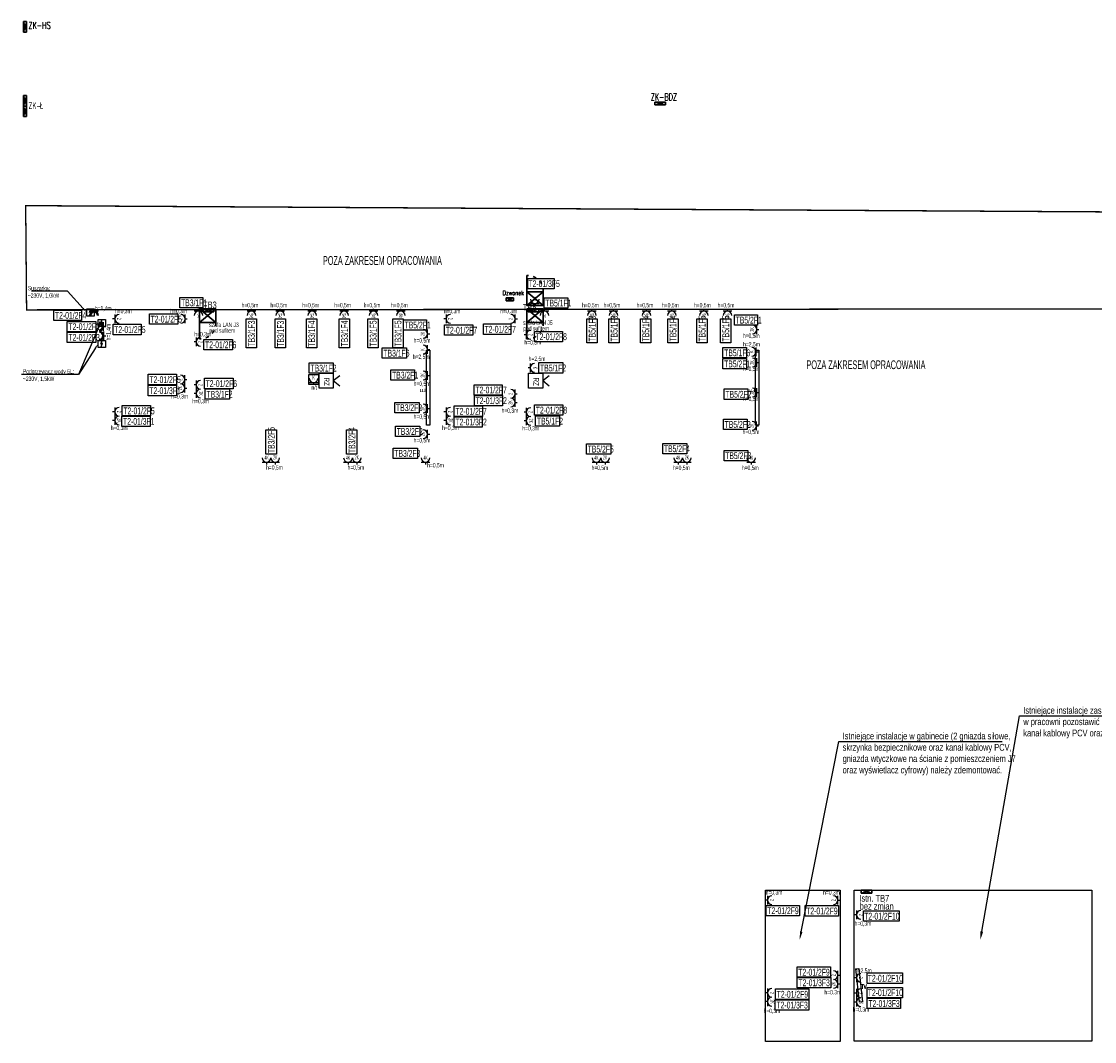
# Model space of a CAD drawing. Header units: millimetres. Extents: x -87753 to 24518, y -168099 to -8913.
# Tile 2 of 4: x -48480 to -44532, y -86456 to -82701. Entities that reach past the tile are written whole.
import ezdxf
from ezdxf import colors
from ezdxf.entities.mleader import LeaderData, LeaderLine
from ezdxf.math import Vec2, Vec3

# ---------------------------------------------------------------- set-up
doc = ezdxf.new("R2010")
doc.units = ezdxf.units.MM
doc.linetypes.add('ACAD_ISO03W100', pattern=[30, 12, -18])
doc.linetypes.add('KRESKOWA', pattern=[0.75, 0.5, -0.25])
doc.layers.get('Defpoints').update_dxf_attribs({"color": 6})
for name, color, linetype, lineweight in [('#Tekst', 7, 'Continuous', 15), ('$EL_Tekst', 7, 'Continuous', 20), ('$IT_projektowane szafy LAN salowe', 104, 'Continuous', 30)]:
    doc.layers.add(name, color=color, linetype=linetype, lineweight=lineweight)
for name, color, linetype in [('$EL_Gniazda', 142, 'Continuous'), ('$EL_Nr obwodu', 170, 'Continuous'), ('$EL_Zakres-wyłączenie', 10, 'KRESKOWA'), ('E_Tablice', 6, 'Continuous')]:
    doc.layers.add(name, color=color, linetype=linetype)
doc.styles.add('ROMANS', font='romans.shx', dxfattribs={"width": 0.8})
doc.styles.get("Standard").update_dxf_attribs({"font": 'ARIALN.TTF', "width": 0.8})
doc.styles.add('XR_1001_cowent_H_przyziemie_K$0$Standard', font='simplex.shx', dxfattribs={"width": 0.8})
doc.dimstyles.new('XR_1001_cowent_H_przyziemie_K$0$SANIT', dxfattribs={"dimscale": 100, "dimtxt": 2.3, "dimasz": 2, "dimexe": 0, "dimexo": 0, "dimgap": 0.5, "dimtad": 0, "dimzin": 1, "dimdsep": 46, "dimtxsty": 'XR_1001_cowent_H_przyziemie_K$0$Standard', "dimcen": 0, "dimdle": 1.25, "dimclrd": 256, "dimclre": 256, "dimclrt": 256, "dimadec": 0, "dimazin": 0, "dimtfac": 1.125, "dimtmove": 0, "dimatfit": 3, "dimfxl": 1.25, "dimtvp": 1, "dimlwd": -1, "dimarcsym": 0})

# ---------------------------------------------------------------- blocks, each defined once
blk = doc.blocks.new('3TL+NP')
at = {"ltscale": 2}
for points in [[(0, 0), (39, 0), (39, 35), (0, 35)], [(0, 35), (39, 35), (39, 0), (0, 0)]]:
    blk.add_lwpolyline(points, close=True, dxfattribs=at)
for points in [[(0, 35), (39, 0), (39, 0)], [(0, 0), (39, 35), (39, 35)]]:
    blk.add_lwpolyline(points, dxfattribs=at)
blk = doc.blocks.new('2xgn_1f_kodowane')
at = {"linetype": 'Continuous'}
for p, q in [((-0.16, 0.08), (0.16, 0.08)), ((0, 0.08), (0, 0))]:
    blk.add_line(p, q, dxfattribs=at)
blk.add_arc((0, 0.24), 0.16, 180, 0, dxfattribs=at)
at = {"color": 1, "width": 0.6}
blk.add_text('2K', height=0.15, dxfattribs=at).set_placement((-0.077, 0.18))
blk = doc.blocks.new('2xgn 1-faz_p-t_IP20')
at = {"linetype": 'Continuous'}
for p, q in [((-0.16, 0.08), (0.16, 0.08)), ((0, 0.08), (0, 0))]:
    blk.add_line(p, q, dxfattribs=at)
blk.add_arc((0, 0.24), 0.16, 180, 0, dxfattribs=at)
at = {"color": 7, "width": 0.6}
blk.add_text('2', height=0.15, dxfattribs=at).set_placement((-0.036, 0.168))
blk = doc.blocks.new('4xGN-1f_kodowane')
at = {"linetype": 'Continuous'}
for p, q in [((-0.16, 0.08), (0.16, 0.08)), ((0, 0.08), (0, 0))]:
    blk.add_line(p, q, dxfattribs=at)
blk.add_arc((0, 0.24), 0.16, 180, 0, dxfattribs=at)
at = {"color": 1, "width": 0.6}
blk.add_text('4K', height=0.15, dxfattribs=at).set_placement((-0.077, 0.167))
blk = doc.blocks.new('gn_1f_kodowane')
at = {"linetype": 'Continuous'}
for p, q in [((-0.16, 0.08), (0.16, 0.08)), ((0, 0.08), (0, 0))]:
    blk.add_line(p, q, dxfattribs=at)
blk.add_arc((0, 0.24), 0.16, 180, 0, dxfattribs=at)
at = {"color": 1, "width": 0.6}
blk.add_text('K', height=0.15, dxfattribs=at).set_placement((-0.041, 0.187))
blk = doc.blocks.new('G$C90C16F1A')
at = {"layer": '$IT_projektowane szafy LAN salowe'}
for p, q in [((-50, 60), (0, 0)), ((-50, 0), (0, 60))]:
    blk.add_line(p, q, dxfattribs=at)
blk.add_lwpolyline([(-50, 60), (0, 60), (0, 0), (-50, 0)], close=True, dxfattribs=at)
blk.add_lwpolyline([(-50, 0), (-110, 0)], dxfattribs=at)
at = {"layer": '$IT_projektowane szafy LAN salowe', "linetype": 'ACAD_ISO03W100'}
blk.add_arc((-53.4, 3.4), 56.7, 86.5483, 183.4517, dxfattribs=at)
blk = doc.blocks.new('gn 1-faz_p-t_IP44')
at = {"linetype": 'Continuous'}
for p, q in [((-0.16, 0.08), (0.16, 0.08)), ((0, 0.08), (0, 0))]:
    blk.add_line(p, q, dxfattribs=at)
for radius in [0.16, 0.122]:
    blk.add_arc((0, 0.24), radius, 180, 0, dxfattribs=at)
blk = doc.blocks.new('Ekran')
blk.add_lwpolyline([(-275.5, 12), (0, 12), (0, 0), (-275.5, 0)], close=True)
at = {"insert": (-155.9, 35.7), "char_height": 20, "width": 30.636, "attachment_point": 1}
blk.add_mtext('E', dxfattribs=at)
blk = doc.blocks.new('Rzutnik')
at = {"color": 7}
blk.add_lwpolyline([(-55.9, 52.2), (0, 52.2), (0, 0), (-55.9, 0)], close=True, dxfattribs=at)
for points in [[(-28, 52.2), (-47.5, 76.4)], [(-28, 52.2), (-8.4, 76.4)]]:
    blk.add_lwpolyline(points, dxfattribs=at)
at = {"insert": (-39.4, 38.1), "char_height": 20, "width": 30.636, "attachment_point": 1}
blk.add_mtext('RZ', dxfattribs=at)
blk = doc.blocks.new('podgrzewacz')
at = {"color": 7}
blk.add_lwpolyline([(-55.9, 52.2), (0, 52.2), (0, 0), (-55.9, 0)], close=True, dxfattribs=at)
blk.add_leader([(-33.9, 4.6), (-23.9, 31.8), (-35.9, 25.8), (-27.9, 47.8)], dimstyle='XR_1001_cowent_H_przyziemie_K$0$SANIT', override={"dimasz": 0.1}, dxfattribs=at)

msp = doc.modelspace()

# ---------------------------------------------------------------- linework, layer by layer
at = {"layer": '$EL_Gniazda', "color": 7}
msp.add_lwpolyline([(-47422.9, -84037.6), (-47422.9, -84000.7), (-47387.2, -84000.7), (-47387.2, -84037.6)], close=True, dxfattribs=at)
at = {"layer": '$EL_Nr obwodu', "color": 10, "linetype": 'Continuous', "flags": 128}
for points in [[(-46617, -83646.5), (-46520.6, -83646.5), (-46520.6, -83684.8), (-46617, -83684.8), (-46617, -83646.5)], [(-47897.3, -83716.9), (-47812.7, -83716.9), (-47812.7, -83755.2), (-47897.3, -83755.2), (-47897.3, -83716.9)], [(-46557.2, -83717.9), (-46469.3, -83717.9), (-46469.3, -83756.2), (-46557.2, -83756.2), (-46557.2, -83717.9)], [(-45856.8, -83780.7), (-45771.9, -83780.7), (-45771.9, -83819.1), (-45856.8, -83819.1), (-45856.8, -83780.7)], [(-47653.2, -83902.1), (-47653.2, -83795.1), (-47614.8, -83795.1), (-47614.8, -83902.1), (-47653.2, -83902.1)], [(-47546.5, -83902.9), (-47546.5, -83795.9), (-47508.1, -83795.9), (-47508.1, -83902.9), (-47546.5, -83902.9)], [(-47432, -83902.5), (-47432, -83795.5), (-47393.7, -83795.5), (-47393.7, -83902.5), (-47432, -83902.5)], [(-47311.1, -83902), (-47311.1, -83795), (-47272.8, -83795), (-47272.8, -83902), (-47311.1, -83902)], [(-47205.7, -83902), (-47205.7, -83795), (-47167.4, -83795), (-47167.4, -83902), (-47205.7, -83902)], [(-47114.3, -83902), (-47114.3, -83795), (-47076, -83795), (-47076, -83902), (-47114.3, -83902)], [(-47075, -83798.7), (-46989.4, -83798.7), (-46989.4, -83837), (-47075, -83837), (-47075, -83798.7)], [(-46399.8, -83883.8), (-46399.8, -83796), (-46361.4, -83796), (-46361.4, -83883.8), (-46399.8, -83883.8)], [(-46319, -83883.8), (-46319, -83796), (-46280.7, -83796), (-46280.7, -83883.8), (-46319, -83883.8)], [(-46202.6, -83883.3), (-46202.6, -83795.5), (-46164.3, -83795.5), (-46164.3, -83883.3), (-46202.6, -83883.3)], [(-46102.4, -83883.3), (-46102.4, -83795.5), (-46064.1, -83795.5), (-46064.1, -83883.3), (-46102.4, -83883.3)], [(-45995.3, -83883.7), (-45995.3, -83795.9), (-45957, -83795.9), (-45957, -83883.7), (-45995.3, -83883.7)], [(-45908.2, -83883.7), (-45908.2, -83795.9), (-45869.8, -83795.9), (-45869.8, -83883.7), (-45908.2, -83883.7)], [(-47152.9, -83902.4), (-47063.2, -83902.4), (-47063.2, -83940.7), (-47152.9, -83940.7), (-47152.9, -83902.4)], [(-45899.1, -83901.1), (-45812.5, -83901.1), (-45812.5, -83939.5), (-45899.1, -83939.5), (-45899.1, -83901.1)], [(-47421.3, -83957.3), (-47333.9, -83957.3), (-47333.9, -83995.7), (-47421.3, -83995.7), (-47421.3, -83957.3)], [(-46576.5, -83956.8), (-46488.7, -83956.8), (-46488.7, -83995.1), (-46576.5, -83995.1), (-46576.5, -83956.8)], [(-45899.3, -83941.8), (-45812.1, -83941.8), (-45812.1, -83980.1), (-45899.3, -83980.1), (-45899.3, -83941.8)], [(-47121, -83983.3), (-47034, -83983.3), (-47034, -84021.7), (-47121, -84021.7), (-47121, -83983.3)], [(-48014, -84040.2), (-47909.5, -84040.2), (-47909.5, -84078.5), (-48014, -84078.5), (-48014, -84040.2)], [(-47803.8, -84053.5), (-47714.4, -84053.5), (-47714.4, -84091.8), (-47803.8, -84091.8), (-47803.8, -84053.5)], [(-45894.5, -84053.7), (-45807.3, -84053.7), (-45807.3, -84092.1), (-45894.5, -84092.1), (-45894.5, -84053.7)], [(-46813.9, -84077.2), (-46710.6, -84077.2), (-46710.6, -84115.6), (-46813.9, -84115.6), (-46813.9, -84077.2)], [(-47106.5, -84102.9), (-47017.3, -84102.9), (-47017.3, -84141.3), (-47106.5, -84141.3), (-47106.5, -84102.9)], [(-48110.7, -84153.3), (-48006.2, -84153.3), (-48006.2, -84191.7), (-48110.7, -84191.7), (-48110.7, -84153.3)], [(-46887.8, -84155.7), (-46784.5, -84155.7), (-46784.5, -84194.1), (-46887.8, -84194.1), (-46887.8, -84155.7)], [(-46588.3, -84152.5), (-46500.5, -84152.5), (-46500.5, -84190.8), (-46588.3, -84190.8), (-46588.3, -84152.5)], [(-45897.5, -84164.8), (-45810.3, -84164.8), (-45810.3, -84203.1), (-45897.5, -84203.1), (-45897.5, -84164.8)], [(-47580.5, -84294.1), (-47580.5, -84203.9), (-47542.2, -84203.9), (-47542.2, -84294.1), (-47580.5, -84294.1)], [(-47284, -84294.1), (-47284, -84203.9), (-47245.7, -84203.9), (-47245.7, -84294.1), (-47284, -84294.1)], [(-47104, -84190.6), (-47014.7, -84190.6), (-47014.7, -84228.9), (-47104, -84228.9), (-47104, -84190.6)], [(-46120.9, -84254), (-46031.5, -84254), (-46031.5, -84292.3), (-46120.9, -84292.3), (-46120.9, -84254)], [(-47112.9, -84271.2), (-47023.6, -84271.2), (-47023.6, -84309.6), (-47112.9, -84309.6), (-47112.9, -84271.2)], [(-46401.3, -84255.5), (-46311.8, -84255.5), (-46311.8, -84293.8), (-46401.3, -84293.8), (-46401.3, -84255.5)], [(-45895.3, -84279.6), (-45808.1, -84279.6), (-45808.1, -84317.9), (-45895.3, -84317.9), (-45895.3, -84279.6)], [(-45625.7, -86219.8), (-45502.7, -86219.8), (-45502.7, -86258.2), (-45625.7, -86258.2), (-45625.7, -86219.8)], [(-45706.6, -86301.9), (-45583.6, -86301.9), (-45583.6, -86340.2), (-45706.6, -86340.2), (-45706.6, -86301.9)], [(-45368.4, -86296.2), (-45245.4, -86296.2), (-45245.4, -86334.5), (-45368.4, -86334.5), (-45368.4, -86296.2)]]:
    msp.add_lwpolyline(points, dxfattribs=at)
at = {"layer": '$EL_Nr obwodu', "linetype": 'Continuous', "flags": 128}
for points in [[(-48361.2, -83763.1), (-48259.7, -83763.1), (-48259.7, -83801.4), (-48361.2, -83801.4), (-48361.2, -83763.1)], [(-48009.6, -83777.1), (-47905.2, -83777.1), (-47905.2, -83815.4), (-48009.6, -83815.4), (-48009.6, -83777.1)], [(-48311.5, -83804.9), (-48206.7, -83804.9), (-48206.7, -83843.2), (-48311.5, -83843.2), (-48311.5, -83804.9)], [(-48143.3, -83815.6), (-48039.8, -83815.6), (-48039.8, -83853.9), (-48143.3, -83853.9), (-48143.3, -83815.6)], [(-46923.2, -83817.8), (-46819.8, -83817.8), (-46819.8, -83856.1), (-46923.2, -83856.1), (-46923.2, -83817.8)], [(-46780.7, -83814.4), (-46679.7, -83814.4), (-46679.7, -83852.8), (-46780.7, -83852.8), (-46780.7, -83814.4)], [(-48311.5, -83844.2), (-48206.7, -83844.2), (-48206.7, -83882.5), (-48311.5, -83882.5), (-48311.5, -83844.2)], [(-46593.1, -83841.8), (-46489.2, -83841.8), (-46489.2, -83880.2), (-46593.1, -83880.2), (-46593.1, -83841.8)], [(-47809.1, -83871.6), (-47703.7, -83871.6), (-47703.7, -83909.9), (-47809.1, -83909.9), (-47809.1, -83871.6)], [(-48013.8, -83999.8), (-47909.3, -83999.8), (-47909.3, -84038.1), (-48013.8, -84038.1), (-48013.8, -83999.8)], [(-47807.1, -84014.5), (-47701.6, -84014.5), (-47701.6, -84052.8), (-47807.1, -84052.8), (-47807.1, -84014.5)], [(-46814.3, -84037.9), (-46711, -84037.9), (-46711, -84076.2), (-46814.3, -84076.2), (-46814.3, -84037.9)], [(-48109.6, -84114.7), (-48005.1, -84114.7), (-48005.1, -84153), (-48109.6, -84153), (-48109.6, -84114.7)], [(-46887.7, -84116.3), (-46784.4, -84116.3), (-46784.4, -84154.7), (-46887.7, -84154.7), (-46887.7, -84116.3)], [(-46592.2, -84112.1), (-46488.4, -84112.1), (-46488.4, -84150.4), (-46592.2, -84150.4), (-46592.2, -84112.1)], [(-45740.2, -85954.5), (-45617.2, -85954.5), (-45617.2, -85992.9), (-45740.2, -85992.9), (-45740.2, -85954.5)], [(-45597.1, -85955.4), (-45474.1, -85955.4), (-45474.1, -85993.7), (-45597.1, -85993.7), (-45597.1, -85955.4)], [(-45381.6, -85974.8), (-45250.7, -85974.8), (-45250.7, -86013.1), (-45381.6, -86013.1), (-45381.6, -85974.8)], [(-45626.1, -86180.9), (-45503.1, -86180.9), (-45503.1, -86219.2), (-45626.1, -86219.2), (-45626.1, -86180.9)], [(-45368.7, -86203.1), (-45238.3, -86203.1), (-45238.3, -86241.5), (-45368.7, -86241.5), (-45368.7, -86203.1)], [(-45705.8, -86262.1), (-45582.7, -86262.1), (-45582.7, -86300.4), (-45705.8, -86300.4), (-45705.8, -86262.1)], [(-45368.7, -86256.3), (-45238.3, -86256.3), (-45238.3, -86294.7), (-45368.7, -86294.7), (-45368.7, -86256.3)]]:
    msp.add_lwpolyline(points, dxfattribs=at)
at = {"layer": '$EL_Zakres-wyłączenie', "ltscale": 100, "const_width": 5}
msp.add_lwpolyline([(-48464.7, -83378.9), (-39887.9, -83428.5), (-39892.1, -83755.1), (-48461.4, -83762.5)], close=True, dxfattribs=at)
at = {"layer": 'Defpoints'}
for points in [[(-45742.8, -85898.7), (-45468.2, -85898.7), (-45468.2, -86455.7), (-45742.8, -86455.7)], [(-45416, -85898.7), (-44542, -85898.7), (-44542, -86454.5), (-45416, -86454.5)]]:
    msp.add_lwpolyline(points, close=True, dxfattribs=at)
at = {"layer": 'E_Tablice'}
msp.add_lwpolyline([(-45410.1, -86188.6), (-45398.9, -86187.4), (-45385.7, -86309.6), (-45396.9, -86310.8)], close=True, dxfattribs=at)

# ---------------------------------------------------------------- block references
at = {"layer": '$EL_Gniazda', "xscale": 100, "yscale": 100, "zscale": 100}
for name, p in [('gn_1f_kodowane', (-46591.6, -83747.1)), ('gn_1f_kodowane', (-47405.1, -84037.6)), ('2xgn_1f_kodowane', (-47546.3, -84331.1)), ('2xgn_1f_kodowane', (-47246.7, -84331.1)), ('2xgn_1f_kodowane', (-46332.9, -84331.1)), ('2xgn_1f_kodowane', (-46031.9, -84331.1))]:
    msp.add_blockref(name, p, dxfattribs=at)
for name, p, rotation in [('gn 1-faz_p-t_IP44', (-48212.3, -83759.1), 180), ('2xgn 1-faz_p-t_IP20', (-48144.9, -83795.3), 270), ('2xgn 1-faz_p-t_IP20', (-47870.3, -83796.1), 89.99999999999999), ('gn_1f_kodowane', (-47828.7, -83759.1), 180), ('2xgn_1f_kodowane', (-47634.2, -83759.1), 180), ('2xgn_1f_kodowane', (-47527.9, -83759.1), 180), ('2xgn_1f_kodowane', (-47410.5, -83759.1), 180), ('2xgn_1f_kodowane', (-47293.1, -83759.1), 180), ('2xgn_1f_kodowane', (-47184.6, -83759.1), 180), ('2xgn 1-faz_p-t_IP20', (-46926, -83795.3), 270), ('2xgn 1-faz_p-t_IP20', (-46655.7, -83796.1), 89.99999999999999), ('gn_1f_kodowane', (-46556.2, -83759.1), 180), ('2xgn_1f_kodowane', (-46381.2, -83759.1), 180), ('2xgn_1f_kodowane', (-46302, -83759.1), 180), ('2xgn_1f_kodowane', (-46180.7, -83759.1), 180), ('2xgn_1f_kodowane', (-46087.1, -83759.1), 180), ('2xgn_1f_kodowane', (-45969.5, -83759.1), 180), ('2xgn_1f_kodowane', (-45882.3, -83759.1), 180), ('gn 1-faz_p-t_IP44', (-48169.9, -83824), 90), ('2xgn_1f_kodowane', (-45766.9, -83834.8), 90), ('gn 1-faz_p-t_IP44', (-48169.4, -83857.6), 90), ('2xgn_1f_kodowane', (-46978.2, -83850.9), 90), ('2xgn 1-faz_p-t_IP20', (-46630.6, -83854), 270), ('2xgn 1-faz_p-t_IP20', (-47845.3, -83880.4), 270), ('gn_1f_kodowane', (-46978.2, -83908.6), 89.99999999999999), ('gn_1f_kodowane', (-45769, -83916.7), 89.99999999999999), ('gn_1f_kodowane', (-46616.3, -83975.9), 270), ('2xgn_1f_kodowane', (-45766.9, -83956.4), 90), ('2xgn 1-faz_p-t_IP20', (-47871.4, -84019), 89.99999999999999), ('2xgn_1f_kodowane', (-46978.2, -84003.8), 90), ('2xgn_1f_kodowane', (-47871.4, -84051), 89.99999999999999), ('2xgn 1-faz_p-t_IP20', (-47845.3, -84038.6), 270), ('2xgn_1f_kodowane', (-47845.3, -84070.6), 270), ('2xgn 1-faz_p-t_IP20', (-46656.1, -84071.3), 89.99999999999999), ('2xgn_1f_kodowane', (-45766.9, -84066.6), 90), ('2xgn_1f_kodowane', (-46656.1, -84103.3), 89.99999999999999), ('2xgn 1-faz_p-t_IP20', (-48144.9, -84137.3), 270), ('2xgn_1f_kodowane', (-46978.2, -84125.8), 90), ('2xgn 1-faz_p-t_IP20', (-46926, -84137.3), 270), ('2xgn 1-faz_p-t_IP20', (-46630.6, -84138.6), 270), ('2xgn_1f_kodowane', (-48144.9, -84169.3), 270), ('2xgn_1f_kodowane', (-46926, -84169.3), 270), ('2xgn_1f_kodowane', (-46630.6, -84170.6), 270), ('2xgn_1f_kodowane', (-45767.8, -84188.9), 90), ('2xgn_1f_kodowane', (-46978.2, -84219.9), 90), ('2xgn 1-faz_p-t_IP20', (-45742.8, -85934.9), 270), ('2xgn 1-faz_p-t_IP20', (-45468.2, -85935.7), 89.99999999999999), ('2xgn 1-faz_p-t_IP20', (-45416, -85989.4), 270), ('2xgn_1f_kodowane', (-45468.2, -86243.8), 89.99999999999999), ('2xgn 1-faz_p-t_IP20', (-45468.2, -86211.8), 89.99999999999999), ('2xgn 1-faz_p-t_IP20', (-45416, -86220.7), 270), ('2xgn 1-faz_p-t_IP20', (-45742.8, -86276.9), 270), ('2xgn 1-faz_p-t_IP20', (-45416, -86278.2), 270), ('2xgn_1f_kodowane', (-45742.8, -86308.9), 270), ('2xgn_1f_kodowane', (-45416, -86310.2), 270)]:
    msp.add_blockref(name, p, dxfattribs=dict(at, rotation=rotation))
at = {"layer": '$EL_Gniazda', "xscale": 100, "yscale": 100, "rotation": 180}
msp.add_blockref('4xGN-1f_kodowane', (-47084.1, -83759.1), dxfattribs=at)
at = {"layer": '$EL_Gniazda', "xscale": 100, "yscale": 100}
for p in [(-47578.3, -84331.1), (-47278.7, -84331.1), (-46993.4, -84331.1), (-46364.9, -84331.1), (-46063.9, -84331.1), (-45795.8, -84331.1)]:
    msp.add_blockref('4xGN-1f_kodowane', p, dxfattribs=at)
at = {"layer": '$IT_projektowane szafy LAN salowe', "rotation": 270}
msp.add_blockref('G$C90C16F1A', (-46620.4, -83746.5), dxfattribs=at)
at = {"layer": '$IT_projektowane szafy LAN salowe', "xscale": -1, "rotation": 270}
for p in [(-47825.4, -83759.1), (-46620.4, -83759.1)]:
    msp.add_blockref('G$C90C16F1A', p, dxfattribs=at)
at = {"color": 6, "lineweight": 90, "xscale": 0.5, "yscale": 0.5, "zscale": 0.5}
for p in [(-48212.3, -83785.2), (-48170.4, -83824), (-48170.4, -83901.1)]:
    msp.add_blockref('podgrzewacz', p, dxfattribs=at)
at = {"layer": 'E_Tablice', "yscale": 0.3, "zscale": 10}
for p, rotation in [((-48472.2, -82701), 270), ((-48472.2, -82973.3), 270), ((-48472.2, -83012.3), 270), ((-47772.6, -83759.1), 180), ((-46576.4, -83759.1), 180), ((-45351.1, -85898.7), 180)]:
    msp.add_blockref('3TL+NP', p, dxfattribs=dict(at, rotation=rotation))
msp.add_blockref('3TL+NP', (-46150, -83008.1), dxfattribs=at)
at = {"layer": 'E_Tablice', "xscale": 0.7000000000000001, "yscale": 0.3, "zscale": 10, "rotation": 180}
msp.add_blockref('3TL+NP', (-46669.9, -83718.6), dxfattribs=at)
at = {"layer": 'E_Tablice', "color": 6, "lineweight": 90}
for name, p, rotation in [('Ekran', (-46978.2, -83911.2), 89.99999999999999), ('Ekran', (-45766.9, -83911.2), 89.99999999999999), ('Rzutnik', (-47385.2, -84051.1), 270), ('Rzutnik', (-46614.4, -84051.1), 270)]:
    msp.add_blockref(name, p, dxfattribs=dict(at, rotation=rotation))

# ---------------------------------------------------------------- texts
at = {"layer": '$EL_Nr obwodu', "color": 7, "linetype": 'Continuous', "width": 0.7}
for s, p in [('T2-01/3F5', (-46614.9, -83678.6)), ('TB3/1F1', (-47892.9, -83749)), ('TB5/1F1', (-46552.7, -83750)), ('TB5/2F1', (-47070.6, -83830.8)), ('TB5/2F1', (-45852.4, -83812.8)), ('TB3/1F6', (-47148.4, -83934.5)), ('TB5/1F6', (-45894.7, -83933.2)), ('TB3/1F2', (-47416.8, -83989.5)), ('TB5/1F2', (-46572.1, -83988.9)), ('TB5/2F1', (-45894.8, -83973.9)), ('TB3/2F1', (-47116.5, -84015.4)), ('T2-01/3F1', (-48009.7, -84072.3)), ('TB3/1F2', (-47799.4, -84085.6)), ('T2-01/3F2', (-46809.6, -84109.4)), ('TB5/2F2', (-45890.1, -84085.8)), ('TB3/2F2', (-47102.1, -84135)), ('T2-01/3F1', (-48106.4, -84185.4)), ('T2-01/3F2', (-46883.5, -84187.8)), ('TB5/1F2', (-46583.8, -84184.6)), ('TB5/2F2', (-45893, -84196.9)), ('TB3/2F2', (-47099.5, -84222.7)), ('TB3/2F3', (-47108.4, -84303.3)), ('TB5/2F5', (-46396.8, -84287.6)), ('TB5/2F4', (-46116.5, -84286.1)), ('TB5/2F3', (-45890.8, -84311.7)), ('T2-01/3F3', (-45621.4, -86251.9)), ('T2-01/3F3', (-45702.3, -86334)), ('T2-01/3F3', (-45364.1, -86328.3))]:
    msp.add_text(s, height=25, dxfattribs=at).set_placement(p)
at = {"layer": '$EL_Nr obwodu', "color": 7, "width": 0.7}
for s, p in [('T2-01/2F4', (-48356.9, -83795.2)), ('T2-01/2F2', (-48307.2, -83837)), ('T2-01/2F5', (-48139.1, -83847.7)), ('T2-01/2F5', (-48005.4, -83809.2)), ('T2-01/2F7', (-46776.4, -83846.5)), ('T2-01/2F3', (-48307.2, -83876.3)), ('T2-01/2F7', (-46918.9, -83849.9)), ('T2-01/2F8', (-46588.8, -83873.9)), ('T2-01/2F6', (-47804.8, -83903.7)), ('T2-01/2F5', (-48009.5, -84031.9)), ('T2-01/2F6', (-47802.8, -84046.6)), ('T2-01/2F7', (-46810, -84070)), ('T2-01/2F5', (-48105.3, -84146.8)), ('T2-01/2F7', (-46883.4, -84148.4)), ('T2-01/2F8', (-46587.9, -84144.2)), ('T2-01/2F9', (-45735.9, -85986.6)), ('T2-01/2F9', (-45592.8, -85987.5)), ('T2-01/2F10', (-45379.2, -86006.9)), ('T2-01/2F9', (-45621.8, -86213)), ('T2-01/2F10', (-45366.3, -86235.2)), ('T2-01/2F9', (-45701.5, -86294.2)), ('T2-01/2F10', (-45366.3, -86288.4))]:
    msp.add_text(s, height=25, dxfattribs=at).set_placement(p)
at = {"layer": '$EL_Nr obwodu', "color": 7, "linetype": 'Continuous', "width": 0.7}
for s, p in [('TB3/1F3', (-47621, -83897.6)), ('TB3/1F3', (-47514.4, -83898.5)), ('TB3/1F4', (-47399.9, -83898.1)), ('TB3/1F4', (-47279, -83897.5)), ('TB3/1F5', (-47173.6, -83897.5)), ('TB3/1F5', (-47082.2, -83897.5)), ('TB5/1F3', (-46367.7, -83879.3)), ('TB5/1F3', (-46286.9, -83879.3)), ('TB5/1F4', (-46170.5, -83878.8)), ('TB5/1F4', (-46070.3, -83878.8)), ('TB5/1F5', (-45963.2, -83879.2)), ('TB5/1F5', (-45876.1, -83879.2)), ('TB3/2F5', (-47548.4, -84289.7)), ('TB3/2F4', (-47251.9, -84289.7))]:
    msp.add_text(s, height=25, rotation=90, dxfattribs=at).set_placement(p)
at = {"layer": '$EL_Tekst', "color": 7, "width": 0.8}
for s, p in [('h=0,5m', (-47670.5, -83753.1)), ('h=0,5m', (-47564.2, -83753.1)), ('h=0,5m', (-47446.8, -83753.1)), ('h=0,5m', (-47329.4, -83753.1)), ('h=0,5m', (-47220.9, -83753.1)), ('h=0,5m', (-47120.4, -83753.1)), ('h=0,5m', (-46417.5, -83753.1)), ('h=0,5m', (-46338.4, -83753.1)), ('h=0,5m', (-46217, -83753.1)), ('h=0,5m', (-46123.4, -83753.1)), ('h=0,5m', (-46005.8, -83753.1)), ('h=0,5m', (-45918.7, -83753.1)), ('h=1,4m', (-48210.2, -83764.6)), ('h=0,3m', (-48136.1, -83775)), ('h=0,3m', (-47932.8, -83775)), ('h=0,3m', (-46926.5, -83775)), ('h=0,3m', (-46718.2, -83775)), ('h=0,3m', (-47844.2, -83860)), ('h=0,5m', (-45825.9, -83865.5)), ('h=0,5m', (-47037.2, -83882.8)), ('h=0,3m', (-46629.6, -83890)), ('h=2,5m', (-45824.9, -83897.2)), ('h=2,5m', (-47040.4, -83943)), ('h=2,5m', (-46614, -83950.5)), ('h=0,5m', (-45825.9, -83987.2)), ('n/t', (-47413.2, -84056.1)), ('h=0,5m', (-47037.2, -84042.3)), ('h=0,3m', (-47929, -84089.1)), ('h=0,3m', (-47851.8, -84106.3)), ('h=0,5m', (-45825.9, -84097.4)), ('h=0,3m', (-46713.7, -84141.5)), ('h=0,5m', (-47037.2, -84163.4)), ('h=0,3m', (-48151.5, -84205)), ('h=0,3m', (-46932.6, -84205)), ('h=0,3m', (-46637.2, -84206.3)), ('h=0,5m', (-45826.8, -84219.6)), ('h=0,5m', (-47037.2, -84250.6)), ('h=0,5m', (-47580.2, -84350.5)), ('h=0,5m', (-47280.6, -84350.5)), ('h=0,5m', (-46987.6, -84342.5)), ('h=0,5m', (-46382.8, -84351.7)), ('h=0,5m', (-46083.1, -84351.7)), ('h=0,5m', (-45829.5, -84351.7)), ('h=0,3m', (-45741.8, -85914.5)), ('h=0,3m', (-45530.7, -85914.5)), ('h=0,3m', (-45414.9, -86029.4)), ('h=2,5m', (-45413.6, -86202.7)), ('h=0,3m', (-45525.8, -86282)), ('h=0,3m', (-45749.9, -86350.9)), ('h=0,3m', (-45422.5, -86345.8))]:
    msp.add_text(s, height=16, dxfattribs=at).set_placement(p)
msp.add_text('h=1,4m', height=16, rotation=90, dxfattribs=at).set_placement((-48152.4, -83875.3))
at = {"layer": '$EL_Zakres-wyłączenie', "linetype": 'Continuous', "ltscale": 100, "width": 0.7}
for p in [(-47370.9, -83596.8), (-45591.7, -83980.5)]:
    msp.add_text('POZA ZAKRESEM OPRACOWANIA', height=32, dxfattribs=at).set_placement(p)
at = {"layer": '$IT_projektowane szafy LAN salowe', "color": 7, "width": 0.8}
for s, p in [('szafa LAN J3', (-47789.5, -83825.4)), ('szafa LAN J5', (-46634.8, -83817.5)), ('pod sufitem', (-47788.7, -83846.6)), ('pod sufitem', (-46633.9, -83838.7))]:
    msp.add_text(s, height=16, dxfattribs=at).set_placement(p)
at = {"layer": 'E_Tablice', "color": 7, "style": 'ROMANS', "width": 0.7}
for s, height, p in [('ZK-HS', 25, (-48454.5, -82728)), ('ZK-BDZ', 25, (-46164.7, -82991.7)), ('ZK-Ł', 25, (-48454.5, -83023.3)), ('Dzwonek', 16, (-46709.8, -83708)), ('TV', 16, (-45390.9, -86261.4))]:
    msp.add_text(s, height=height, dxfattribs=at).set_placement(p)
at = {"layer": 'E_Tablice', "color": 7, "width": 0.8}
for s, p in [('TB3', (-47812, -83756.9)), ('TB5', (-46635.3, -83765.9)), ('Istn. TB7', (-45397, -85941)), ('bez zmian', (-45396, -85970.2))]:
    msp.add_text(s, height=25, dxfattribs=at).set_placement(p)

# ---------------------------------------------------------------- leaders
at = {"layer": '#Tekst', "linetype": 'Continuous'}
ml = msp.add_multileader_mtext('Standard', dxfattribs=at)
ml.set_content('\\pxql;Suszarka:\\P~230V, 1,0kW', color=7)
ml.set_leader_properties(color=7)
ml.build(insert=Vec2(0, 0))
ml.multileader.update_dxf_attribs({"text_left_attachment_type": 6, "text_right_attachment_type": 6, "dogleg_length": 3.87, "arrow_head_size": 20})
ctx = ml.context
ctx.base_point, ctx.char_height, ctx.arrow_head_size, ctx.landing_gap_size, ctx.plane_origin = Vec3(-48466.8, -83694.2), 16, 20, 20, Vec3(-56477.4, -79495.8)
ctx.left_attachment, ctx.right_attachment, ctx.text_align_type = 6, 6, 2
notes = []
notes.append((ctx, [(0, (1, 1, 0), (-48311.1, -83694.2), (-1, 0), 3.87, [(0, [(-48240.2, -83772.2)], 0, [])])]))
ctx.mtext.insert, ctx.mtext.width, ctx.mtext.defined_height, ctx.mtext.alignment, ctx.mtext.flow_direction = Vec3(-48335, -83674.8), 121.749, 8.362199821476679e-12, 3, 5
ml = msp.add_multileader_mtext('Standard', dxfattribs=at)
ml.set_content('\\pxql;Podgrzewacz wody 5L:\\P~230V, 1,5kW', color=7)
ml.set_leader_properties(color=7)
ml.build(insert=Vec2(0, 0))
ml.multileader.update_dxf_attribs({"text_left_attachment_type": 6, "text_right_attachment_type": 6, "dogleg_length": 3.87, "arrow_head_size": 20})
ctx = ml.context
ctx.base_point, ctx.char_height, ctx.arrow_head_size, ctx.landing_gap_size, ctx.plane_origin = Vec3(-48494.8, -84000.4), 16, 20, 20, Vec3(-56131.9, -79565.1)
ctx.left_attachment, ctx.right_attachment = 6, 6
notes.append((ctx, [(1, (1, 1, 0), (-48270, -84000.4), (-1, 0), 3.87, [(0, [(-48184.4, -83797.9)], 0, []), (1, [(-48198.4, -83888)], 0, [])])]))
ctx.mtext.insert, ctx.mtext.width, ctx.mtext.defined_height, ctx.mtext.flow_direction = Vec3(-48474.8, -83981.3), 196.14, 8.362199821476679e-12, 5
at = {"layer": '$EL_Tekst', "linetype": 'Continuous'}
ml = msp.add_multileader_mtext('Standard', dxfattribs=at)
ml.set_content('\\A1;Istniejące instalacje zasilania stanowisk laboratoryjnych w pracowni pozostawić bez zmian (tablica TB7, gniazda, kanał kablowy PCV oraz okablowanie)', color=7)
ml.set_leader_properties(color=7)
ml.build(insert=Vec2(0, 0))
ml.multileader.update_dxf_attribs({"text_left_attachment_type": 6, "text_right_attachment_type": 6, "dogleg_length": 12.6, "arrow_head_size": 30})
ctx = ml.context
ctx.base_point, ctx.char_height, ctx.arrow_head_size, ctx.plane_origin = Vec3(-44796, -85256.6), 25, 30, Vec3(-124468.8, -44856)
ctx.left_attachment, ctx.right_attachment = 6, 6
notes.append((ctx, [(0, (1, 1, 0), (-44808.6, -85256.6), (1, 0), 12.6, [(0, [(-44951.9, -86080.7)], 0, [])])]))
ctx.mtext.insert, ctx.mtext.width, ctx.mtext.defined_height, ctx.mtext.flow_direction = Vec3(-44794, -85224.2), 581.618, 8.362199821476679e-12, 5
ml = msp.add_multileader_mtext('Standard', dxfattribs=at)
ml.set_content('\\A1;Istniejące instalacje w gabinecie (2 gniazda siłowe, skrzynka bezpiecznikowe oraz kanał kablowy PCV, gniazda wtyczkowe na ścianie z pomieszczeniem J7 oraz wyświetlacz cyfrowy) należy zdemontować.', color=7)
ml.set_leader_properties(color=7)
ml.build(insert=Vec2(0, 0))
ml.multileader.update_dxf_attribs({"text_left_attachment_type": 6, "text_right_attachment_type": 6, "dogleg_length": 12.6, "arrow_head_size": 30})
ctx = ml.context
ctx.base_point, ctx.char_height, ctx.arrow_head_size, ctx.plane_origin = Vec3(-45460.8, -85351.3), 25, 30, Vec3(-125133.6, -44856)
ctx.left_attachment, ctx.right_attachment = 6, 6
notes.append((ctx, [(0, (1, 1, 0), (-45473.4, -85351.3), (1, 0), 12.6, [(0, [(-45616.8, -86080.7)], 0, [])])]))
ctx.mtext.insert, ctx.mtext.width, ctx.mtext.defined_height, ctx.mtext.flow_direction = Vec3(-45458.8, -85318.5), 581.618, 8.362199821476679e-12, 5
for ctx, leaders in notes:
    for number, flags, end, landing, length, lines in leaders:
        leader = LeaderData()
        leader.index, (leader.has_last_leader_line, leader.has_dogleg_vector, leader.attachment_direction) = number, flags
        leader.last_leader_point, leader.dogleg_vector, leader.dogleg_length = Vec3(end), Vec3(landing), length
        for number, points, colour, breaks in lines:
            line = LeaderLine()
            line.index, line.vertices, line.color, line.breaks = number, Vec3.list(points), colors.encode_raw_color(colour), breaks
            leader.lines.append(line)
        ctx.leaders.append(leader)

doc.saveas('drawing.dxf')
